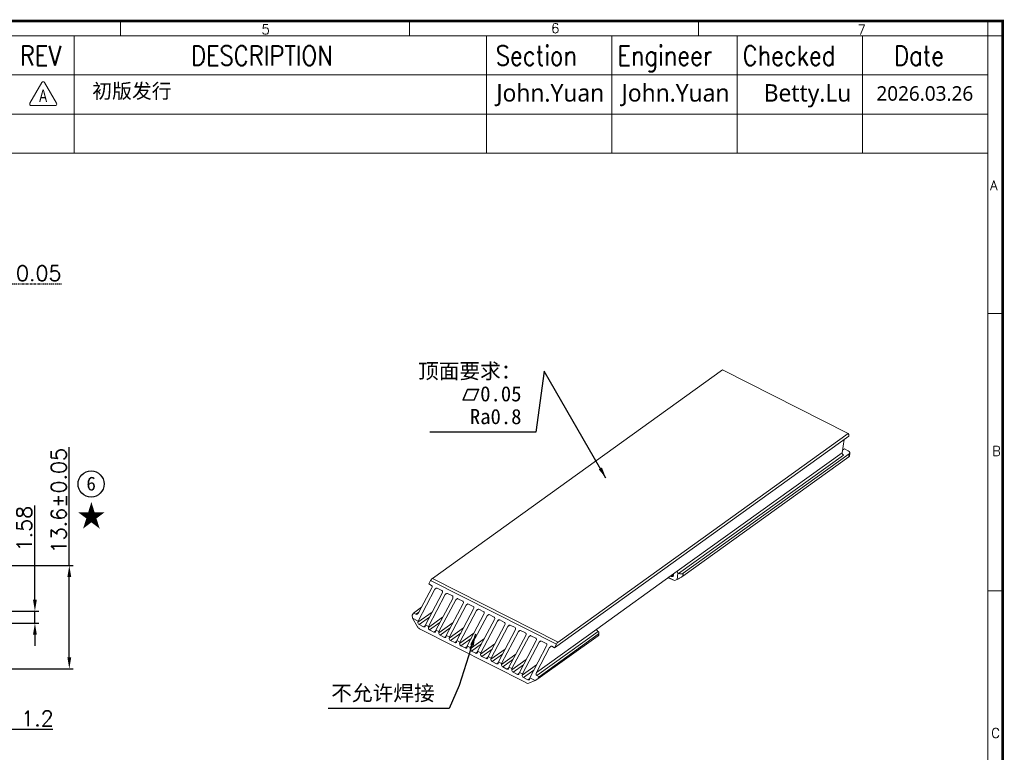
# Model space of a CAD drawing. Header units: inches. Extents: x 21485 to 22073, y -4353 to -4163.
# Tile 11 of 11: x 21943 to 22073, y -4259 to -4163. Entities that reach past the tile are written whole.
import ezdxf

# ---------------------------------------------------------------- set-up
doc = ezdxf.new("R2010")
doc.units = ezdxf.units.IN
doc.header["$LTSCALE"] = 0.64311
doc.header["$MEASUREMENT"] = 0
doc.header["$PDMODE"] = 3
doc.header["$PDSIZE"] = 0.3125
doc.linetypes.add('CENTER', pattern=[0.6, 0.375, -0.075, 0.075, -0.075])
doc.layers.get('0').update_dxf_attribs({"linetype": 'CONTINUOUS'})
doc.layers.get('Defpoints').update_dxf_attribs({"linetype": 'CONTINUOUS'})
doc.layers.add('1', color=7, linetype='CONTINUOUS', true_color=0xffffff)
doc.layers.add('TEXT', color=4, linetype='CONTINUOUS', lineweight=0)
doc.layers.add('图框', color=3, linetype='CONTINUOUS')
doc.styles.add('ITALICT', font='COMPLEX')
doc.styles.add('Romanswenzi', font='arial.ttf', dxfattribs={"width": 0.7})
doc.styles.get("Standard").update_dxf_attribs({"font": 'txt.shx'})
doc.styles.add('TEXTSTYLE_2', font='txt')
doc.styles.add('宋体', font='txt')
doc.dimstyles.new('AVC 1.5', dxfattribs={"dimtxt": 2, "dimasz": 1.5, "dimexe": 0.5, "dimexo": 0, "dimgap": 0.39, "dimtad": 1, "dimdsep": 46, "dimtxsty": 'Standard', "dimcen": 0, "dimclrd": 2, "dimclre": 2, "dimclrt": 2, "dimadec": 1, "dimazin": 0, "dimtfac": 1, "dimtmove": 0, "dimatfit": 3, "dimfxl": 0, "dimtolj": 1, "dimtzin": 0, "dimarcsym": 0})

# ---------------------------------------------------------------- blocks, each defined once
blk = doc.blocks.new('2')
at = {"layer": '图框', "color": 4, "lineweight": 0}
for p, q in [((7.76, 9.23), (3.89, 2.54)), ((12.48, 2.54), (8.62, 9.23)), ((4.33, 1.79), (12.05, 1.79))]:
    blk.add_line(p, q, dxfattribs=at)
for centre, start, end in [((8.19, 8.98), 30, 150), ((4.33, 2.29), 150, 270), ((12.05, 2.29), 270, 30)]:
    blk.add_arc(centre, 0.5, start, end, dxfattribs=at)
at = {"layer": '图框', "color": 4, "lineweight": 0, "insert": (8.14, 4.91), "char_height": 4, "width": 16.0157, "attachment_point": 5, "style": 'Romanswenzi'}
blk.add_mtext('A', dxfattribs=at)
blk = doc.blocks.new('*D85')
at = {"color": 2, "linetype": 'CENTER', "lineweight": -2, "transparency": 16777216}
for p, q in [((21937.89, -4197.53), (21936.39, -4197.53)), ((21939.39, -4197.87), (21939.39, -4197.03)), ((21939.39, -4197.53), (21939.44, -4197.53)), ((21939.44, -4197.87), (21939.44, -4197.03)), ((21940.94, -4197.53), (21948.93, -4197.53))]:
    blk.add_line(p, q, dxfattribs=at)
at = {"color": 2, "linetype": 'CENTER', "transparency": 16777216}
for points in [[(21937.89, -4197.28), (21937.89, -4197.78), (21939.39, -4197.53)], [(21940.94, -4197.28), (21940.94, -4197.78), (21939.44, -4197.53)]]:
    blk.add_solid(points, dxfattribs=at)
at = {"layer": 'Defpoints', "color": 0, "linetype": 'CENTER', "transparency": 16777216}
for p in [(21939.39, -4197.53), (21939.39, -4197.87), (21939.44, -4197.87)]:
    blk.add_point(p, dxfattribs=at)
at = {"color": 2, "linetype": 'CENTER', "transparency": 16777216, "insert": (21945.88, -4196.14), "char_height": 2, "attachment_point": 5}
blk.add_mtext('\\A1;0.05', dxfattribs=at)
blk = doc.blocks.new('*D107')
at = {"color": 2, "lineweight": -2, "transparency": 16777216}
for p, q in [((21949.9, -4234.7), (21949.9, -4219.08)), ((21939.39, -4234.7), (21950.4, -4234.7)), ((21949.9, -4246.8), (21949.9, -4236.2)), ((21939.39, -4248.3), (21950.4, -4248.3))]:
    blk.add_line(p, q, dxfattribs=at)
at = {"color": 2, "transparency": 16777216}
for points in [[(21949.65, -4236.2), (21950.15, -4236.2), (21949.9, -4234.7)], [(21949.65, -4246.8), (21950.15, -4246.8), (21949.9, -4248.3)]]:
    blk.add_solid(points, dxfattribs=at)
at = {"layer": 'Defpoints', "color": 0, "transparency": 16777216}
for p in [(21939.39, -4234.7), (21939.39, -4248.3), (21949.9, -4248.3)]:
    blk.add_point(p, dxfattribs=at)
at = {"color": 2, "transparency": 16777216, "insert": (21948.51, -4226.14), "char_height": 2, "attachment_point": 5, "rotation": 90}
blk.add_mtext('\\A1;13.6%%P0.05', dxfattribs=at)
blk = doc.blocks.new('*D115')
at = {"color": 2, "lineweight": -2, "transparency": 16777216}
for p, q in [((21939.44, -4248.3), (21939.44, -4256.75)), ((21940.64, -4251.24), (21940.64, -4256.75)), ((21937.94, -4256.25), (21936.44, -4256.25)), ((21939.44, -4256.25), (21940.64, -4256.25)), ((21942.14, -4256.25), (21947.75, -4256.25))]:
    blk.add_line(p, q, dxfattribs=at)
at = {"color": 2, "transparency": 16777216}
for points in [[(21937.94, -4256), (21937.94, -4256.5), (21939.44, -4256.25)], [(21942.14, -4256), (21942.14, -4256.5), (21940.64, -4256.25)]]:
    blk.add_solid(points, dxfattribs=at)
at = {"layer": 'Defpoints', "color": 0, "transparency": 16777216}
for p in [(21939.44, -4248.3), (21940.64, -4251.24), (21940.64, -4256.25)]:
    blk.add_point(p, dxfattribs=at)
at = {"color": 2, "transparency": 16777216, "insert": (21945.69, -4254.86), "char_height": 2, "attachment_point": 5}
blk.add_mtext('\\A1;1.2', dxfattribs=at)
blk = doc.blocks.new('*D148')
at = {"color": 2, "lineweight": -2, "transparency": 16777216}
for p, q in [((21945.37, -4239.21), (21945.37, -4226.77)), ((21937.49, -4240.71), (21945.87, -4240.71)), ((21945.37, -4242.29), (21945.37, -4240.71)), ((21937.49, -4242.29), (21945.87, -4242.29)), ((21945.37, -4243.79), (21945.37, -4245.29))]:
    blk.add_line(p, q, dxfattribs=at)
at = {"color": 2, "transparency": 16777216}
for points in [[(21945.12, -4239.21), (21945.62, -4239.21), (21945.37, -4240.71)], [(21945.12, -4243.79), (21945.62, -4243.79), (21945.37, -4242.29)]]:
    blk.add_solid(points, dxfattribs=at)
at = {"layer": 'Defpoints', "color": 0, "transparency": 16777216}
for p in [(21937.49, -4240.71), (21937.49, -4242.29), (21945.37, -4242.29)]:
    blk.add_point(p, dxfattribs=at)
at = {"color": 2, "transparency": 16777216, "insert": (21943.98, -4229.82), "char_height": 2, "attachment_point": 5, "rotation": 90}
blk.add_mtext('\\A1;1.58', dxfattribs=at)

msp = doc.modelspace()

# ---------------------------------------------------------------- linework, layer by layer
at = {"color": 3, "linetype": 'Continuous'}
msp.add_circle((21952.7718, -4223.9387), 1.7207, dxfattribs=at)
at = {"layer": '1', "color": 0, "linetype": 'ByBlock', "lineweight": 18}
for p, q in [((21997.76, -4236.3842), (22035.9742, -4208.8987)), ((22035.9742, -4208.8987), (22052.5418, -4217.2994)), ((22052.5418, -4217.2994), (22014.3276, -4244.785)), ((22052.6575, -4217.3988), (22052.5418, -4217.2994)), ((22052.6233, -4217.6425), (22052.6575, -4217.3988)), ((22013.8544, -4245.5269), (22052.6233, -4217.6425)), ((22051.7634, -4219.8166), (22052.0064, -4218.0862)), ((22051.7634, -4219.8166), (22030.0279, -4235.4498)), ((22030.2087, -4235.7503), (22051.9371, -4220.1222)), ((22052.6851, -4219.9711), (22030.8055, -4235.708)), ((22051.8123, -4219.4679), (22052.0513, -4219.2961)), ((22052.0513, -4219.2961), (22052.569, -4219.5586)), ((22052.6851, -4219.9711), (22052.6281, -4220.3772)), ((22052.7107, -4220.2992), (22052.7758, -4219.8355)), ((22030.7485, -4236.1141), (22052.6281, -4220.3772)), ((22019.4168, -4243.0818), (22030.0279, -4235.4498)), ((22030.1156, -4235.6896), (22029.9986, -4236.5225)), ((22030.7485, -4236.1141), (22030.8055, -4235.708)), ((21997.2869, -4237.1261), (21997.5248, -4236.6766)), ((21997.5248, -4236.6766), (22014.0924, -4245.0774)), ((22014.3276, -4244.785), (21997.76, -4236.3842)), ((22028.9672, -4236.3366), (22028.8887, -4236.2692)), ((22028.8928, -4236.2663), (22029.6756, -4236.6632)), ((22028.9672, -4236.3366), (22029.4388, -4236.5757)), ((22029.2844, -4236.1168), (22029.1765, -4236.0621)), ((22029.5254, -4235.9434), (22029.2844, -4236.1168)), ((22029.5151, -4236.0163), (22029.546, -4235.7964)), ((22029.657, -4236.6625), (22029.6756, -4236.6632)), ((22029.6756, -4236.6632), (22029.9986, -4236.5225)), ((21998.0843, -4237.8295), (21995.8689, -4242.0151)), ((21995.9325, -4240.9257), (21997.6798, -4237.6244)), ((21996.8397, -4242.5073), (21999.055, -4238.3218)), ((21997.2869, -4237.1261), (21997.6428, -4237.3066)), ((21998.0843, -4237.8295), (21998.3175, -4237.6618)), ((21998.3709, -4237.6758), (21999.0181, -4238.0039)), ((21999.4595, -4238.5269), (21999.6927, -4238.3591)), ((21999.4595, -4238.5269), (21997.2441, -4242.7124)), ((21998.2149, -4243.2047), (22000.4303, -4239.0191)), ((22000.8348, -4239.2242), (21998.6194, -4243.4098)), ((21999.7461, -4238.3731), (22000.3933, -4238.7012)), ((22000.8348, -4239.2242), (22001.068, -4239.0564)), ((22001.1214, -4239.0704), (22001.7685, -4239.3986)), ((21995.1027, -4241.2527), (21995.2587, -4240.958)), ((21995.2587, -4240.958), (21996.3191, -4240.1953)), ((21995.5742, -4241.118), (21995.2587, -4240.958)), ((21995.9884, -4240.82), (21995.5742, -4241.118)), ((21997.7324, -4240.8209), (21995.8461, -4242.1776)), ((21999.5901, -4243.902), (22001.8055, -4239.7164)), ((22002.21, -4239.9215), (21999.9946, -4244.1071)), ((22000.9654, -4244.5993), (22003.1808, -4240.4138)), ((22003.5852, -4240.6188), (22001.3699, -4244.8044)), ((22002.21, -4239.9215), (22002.4432, -4239.7538)), ((22002.4966, -4239.7678), (22003.1438, -4240.0959)), ((22003.5852, -4240.6188), (22003.8185, -4240.4511)), ((22003.8718, -4240.4651), (22004.519, -4240.7932)), ((21995.1027, -4241.2527), (21995.1489, -4241.65)), ((21995.1489, -4241.65), (21995.7768, -4242.7546)), ((21995.1489, -4241.65), (21995.8689, -4242.0151)), ((21995.8689, -4242.0151), (21995.8461, -4242.1776)), ((21996.0198, -4242.4832), (21997.3643, -4241.5161)), ((21999.1079, -4241.518), (21997.2213, -4242.8749)), ((21997.3951, -4243.1805), (21998.7396, -4242.2134)), ((22000.4832, -4242.2153), (21998.5966, -4243.5722)), ((22002.3406, -4245.2967), (22004.556, -4241.1111)), ((22004.9605, -4241.3162), (22002.7451, -4245.5018)), ((22003.7159, -4245.994), (22005.9312, -4241.8084)), ((22006.3357, -4242.0135), (22004.1203, -4246.1991)), ((22004.9605, -4241.3162), (22005.1937, -4241.1484)), ((22005.2471, -4241.1624), (22005.8942, -4241.4906)), ((22006.3357, -4242.0135), (22006.5689, -4241.8458)), ((22006.6223, -4241.8597), (22007.2695, -4242.1879)), ((21996.0198, -4242.4832), (21996.5861, -4242.7703)), ((21996.0461, -4243.0185), (22010.1753, -4250.1829)), ((21996.8271, -4242.597), (21996.5861, -4242.7703)), ((21996.8169, -4242.6698), (21996.8397, -4242.5073)), ((21996.8397, -4242.5073), (21997.2441, -4242.7124)), ((21997.2441, -4242.7124), (21997.2213, -4242.8749)), ((21997.9613, -4243.4676), (21997.3951, -4243.1805)), ((21998.2024, -4243.2942), (21997.9613, -4243.4676)), ((21998.1921, -4243.3671), (21998.2149, -4243.2047)), ((21998.2149, -4243.2047), (21998.6194, -4243.4098)), ((21998.6194, -4243.4098), (21998.5966, -4243.5722)), ((21998.7703, -4243.8778), (22000.1153, -4242.9104)), ((22001.8584, -4242.9126), (21999.9718, -4244.2695)), ((22005.0911, -4246.6913), (22007.3065, -4242.5057)), ((22007.7109, -4242.7108), (22005.4956, -4246.8964)), ((22006.4663, -4247.3886), (22008.6817, -4243.2031)), ((22009.0862, -4243.4082), (22006.8708, -4247.5937)), ((22007.7109, -4242.7108), (22007.9442, -4242.5431)), ((22007.9976, -4242.5571), (22008.6447, -4242.8852)), ((22009.0862, -4243.4082), (22009.3194, -4243.2404)), ((22009.3728, -4243.2544), (22010.02, -4243.5826)), ((22019.4168, -4243.0818), (22011.4646, -4248.8015)), ((22011.5108, -4249.1988), (22019.5835, -4243.3925)), ((21998.7703, -4243.8778), (21999.3366, -4244.165)), ((21999.5781, -4243.9912), (21999.3366, -4244.165)), ((21999.5673, -4244.0644), (21999.5901, -4243.902)), ((21999.5901, -4243.902), (21999.9946, -4244.1071)), ((21999.9946, -4244.1071), (21999.9718, -4244.2695)), ((22000.1455, -4244.5751), (22001.4906, -4243.6077)), ((22000.1455, -4244.5751), (22000.7118, -4244.8623)), ((22000.9534, -4244.6886), (22000.7118, -4244.8623)), ((22000.9426, -4244.7618), (22000.9654, -4244.5993)), ((22000.9654, -4244.5993), (22001.3699, -4244.8044)), ((22003.2336, -4243.6099), (22001.347, -4244.9669)), ((22001.3699, -4244.8044), (22001.347, -4244.9669)), ((22001.5208, -4245.2725), (22002.8658, -4244.3051)), ((22004.6089, -4244.3073), (22002.7223, -4245.6642)), ((22007.8416, -4248.086), (22010.0569, -4243.9004)), ((22010.4614, -4244.1055), (22008.246, -4248.2911)), ((22009.2168, -4248.7833), (22011.4322, -4244.5977)), ((22011.8367, -4244.8028), (22009.6213, -4248.9884)), ((22010.4614, -4244.1055), (22010.6946, -4243.9377)), ((22010.748, -4243.9517), (22011.3952, -4244.2799)), ((22011.6703, -4249.6535), (22019.5892, -4243.9578)), ((22019.6177, -4243.7548), (22011.8263, -4249.3587)), ((22011.8367, -4244.8028), (22012.0699, -4244.6351)), ((22012.1233, -4244.6491), (22012.7704, -4244.9772)), ((22019.6177, -4243.7548), (22019.5892, -4243.9578)), ((22019.6718, -4243.8799), (22019.7084, -4243.6192)), ((22001.5208, -4245.2725), (22002.0871, -4245.5596)), ((22002.3286, -4245.3859), (22002.0871, -4245.5596)), ((22002.3178, -4245.4591), (22002.3406, -4245.2967)), ((22002.3406, -4245.2967), (22002.7451, -4245.5018)), ((22002.7451, -4245.5018), (22002.7223, -4245.6642)), ((22002.896, -4245.9698), (22004.241, -4245.0024)), ((22002.896, -4245.9698), (22003.4623, -4246.2569)), ((22003.7038, -4246.0832), (22003.4623, -4246.2569)), ((22003.693, -4246.1564), (22003.7159, -4245.994)), ((22003.7159, -4245.994), (22004.1203, -4246.1991)), ((22005.9841, -4245.0046), (22004.0975, -4246.3615)), ((22004.2713, -4246.6671), (22005.6163, -4245.6997)), ((22007.3594, -4245.7019), (22005.4728, -4247.0589)), ((22010.592, -4249.4806), (22012.8074, -4245.2951)), ((22013.2119, -4245.5002), (22011.4646, -4248.8015)), ((22013.2119, -4245.5002), (22013.4451, -4245.3324)), ((22013.4985, -4245.3464), (22013.8544, -4245.5269)), ((22014.0924, -4245.0774), (22013.8544, -4245.5269)), ((22004.1203, -4246.1991), (22004.0975, -4246.3615)), ((22004.2713, -4246.6671), (22004.8375, -4246.9543)), ((22005.0791, -4246.7805), (22004.8375, -4246.9543)), ((22005.0683, -4246.8538), (22005.0911, -4246.6913)), ((22005.0911, -4246.6913), (22005.4956, -4246.8964)), ((22005.4956, -4246.8964), (22005.4728, -4247.0589)), ((22005.6465, -4247.3645), (22006.9915, -4246.3971)), ((22005.6465, -4247.3645), (22006.2128, -4247.6516)), ((22006.4435, -4247.5511), (22006.4663, -4247.3886)), ((22006.4663, -4247.3886), (22006.8708, -4247.5937)), ((22008.7346, -4246.3993), (22006.848, -4247.7562)), ((22007.0217, -4248.0618), (22008.3668, -4247.0944)), ((22010.1098, -4247.0966), (22008.2232, -4248.4535)), ((22006.4543, -4247.4779), (22006.2128, -4247.6516)), ((22006.8708, -4247.5937), (22006.848, -4247.7562)), ((22007.0217, -4248.0618), (22007.588, -4248.3489)), ((22007.8295, -4248.1752), (22007.588, -4248.3489)), ((22007.8188, -4248.2484), (22007.8416, -4248.086)), ((22007.8416, -4248.086), (22008.246, -4248.2911)), ((22008.246, -4248.2911), (22008.2232, -4248.4535)), ((22008.397, -4248.7591), (22009.7415, -4247.7921)), ((22011.4846, -4247.7942), (22009.5985, -4249.1508)), ((22009.7722, -4249.4564), (22011.1168, -4248.4894)), ((22008.9632, -4249.0463), (22008.397, -4248.7591)), ((22009.2043, -4248.8729), (22008.9632, -4249.0463)), ((22009.194, -4248.9457), (22009.2168, -4248.7833)), ((22009.2168, -4248.7833), (22009.6213, -4248.9884)), ((22009.6213, -4248.9884), (22009.5985, -4249.1508)), ((22010.3385, -4249.7436), (22009.7722, -4249.4564)), ((22010.5795, -4249.5702), (22010.3385, -4249.7436)), ((22010.478, -4250.209), (22011.312, -4249.8457)), ((22010.5692, -4249.6431), (22010.592, -4249.4806)), ((22010.592, -4249.4806), (22011.312, -4249.8457)), ((22011.312, -4249.8457), (22011.6703, -4249.6535)), ((22011.8263, -4249.3587), (22011.5108, -4249.1988)), ((22011.8263, -4249.3587), (22011.6703, -4249.6535))]:
    msp.add_line(p, q, dxfattribs=at)
for centre, major_axis, ratio, start_param, end_param in [((22051.9656, -4219.9191), (0.146, -0.203), 0.70383451, 3.77610529, 5.34690162), ((22052.2806, -4219.766), (-0.4951, 0.0695), 0.57209923, 2.60243562, 4.17323195), ((22052.1666, -4220.5782), (-0.5434, -0.2836), 0.1004688, 2.53075588, 3.06993745), ((22030.2302, -4235.5523), (-0.146, 0.203), 0.70383451, 0.63451264, 1.74971029), ((22030.401, -4235.5029), (-0.4951, 0.0695), 0.57209923, 1.25345376, 2.60243562), ((21997.703, -4236.7903), (-0.2261, -0.4459), 0.42109317, 3.82410917, 4.67079644), ((22028.5635, -4236.6269), (-0.6932, 0.0973), 0.57209923, 4.17323195, 4.35262108), ((22029.3129, -4235.9137), (-0.146, 0.203), 0.70383451, 2.20530896, 3.77610529), ((22029.2074, -4236.377), (0.4649, -0.2808), 0.11164326, 5.29922382, 6.08462198), ((22030.287, -4236.3151), (-0.5434, -0.2836), 0.1004688, 0.95995955, 2.53075588), ((21997.518, -4237.5424), (-0.1284, -0.2339), 0.67963764, 1.5929378, 3.16373412), ((21998.2461, -4237.9116), (-0.1284, -0.2339), 0.67963764, 3.16373412, 4.73453045), ((21998.8932, -4238.2397), (-0.1284, -0.2339), 0.67963764, 1.5929378, 3.16373412), ((21999.6213, -4238.6089), (-0.1284, -0.2339), 0.67963764, 3.16373412, 4.73453045), ((22000.2685, -4238.9371), (-0.1284, -0.2339), 0.67963764, 1.5929378, 3.16373412), ((22000.9966, -4239.3062), (-0.1284, -0.2339), 0.67963764, 3.16373412, 4.73453045), ((22001.6437, -4239.6344), (-0.1284, -0.2339), 0.67963764, 1.5929378, 3.16373412), ((21995.7302, -4240.8232), (-0.1605, -0.2924), 0.67963764, 0.02214147, 1.5929378), ((22002.3718, -4240.0036), (-0.1284, -0.2339), 0.67963764, 3.16373412, 4.73453045), ((22003.019, -4240.3317), (-0.1284, -0.2339), 0.67963764, 1.5929378, 3.16373412), ((22003.747, -4240.7009), (-0.1284, -0.2339), 0.67963764, 3.16373412, 4.73453045), ((22004.3942, -4241.029), (-0.1284, -0.2339), 0.67963764, 1.5929378, 3.16373412), ((21996.0483, -4242.2801), (-0.146, 0.203), 0.70383451, 0.63451264, 2.20530896), ((22005.1223, -4241.3982), (-0.1284, -0.2339), 0.67963764, 3.16373412, 4.73453045), ((22005.7694, -4241.7264), (-0.1284, -0.2339), 0.67963764, 1.5929378, 3.16373412), ((22006.4975, -4242.0955), (-0.1284, -0.2339), 0.67963764, 3.16373412, 4.73453045), ((22007.1447, -4242.4237), (-0.1284, -0.2339), 0.67963764, 1.5929378, 3.16373412), ((21996.1032, -4242.6124), (0.292, -0.4059), 0.70383451, 4.56150345, 5.34690162), ((21996.6146, -4242.5672), (-0.146, 0.203), 0.70383451, 2.20530896, 3.77610529), ((21997.4236, -4242.9774), (-0.146, 0.203), 0.70383451, 0.63451264, 2.20530896), ((21997.9899, -4243.2646), (-0.146, 0.203), 0.70383451, 2.20530896, 3.77610529), ((22007.8727, -4242.7929), (-0.1284, -0.2339), 0.67963764, 3.16373412, 4.73453045), ((22008.5199, -4243.121), (-0.1284, -0.2339), 0.67963764, 1.5929378, 3.16373412), ((22009.248, -4243.4902), (-0.1284, -0.2339), 0.67963764, 3.16373412, 4.73453045), ((22019.6191, -4243.1843), (0.146, -0.203), 0.70383451, 3.77610529, 4.89130294), ((22019.2132, -4243.5497), (-0.4951, 0.0695), 0.57209923, 2.60243562, 3.95141748), ((21998.7988, -4243.6748), (-0.146, 0.203), 0.70383451, 0.63451264, 2.20530896), ((21999.3651, -4243.9619), (-0.146, 0.203), 0.70383451, 2.20530896, 3.77610529), ((22000.1741, -4244.3721), (-0.146, 0.203), 0.70383451, 0.63451264, 2.20530896), ((22000.7403, -4244.6592), (-0.146, 0.203), 0.70383451, 2.20530896, 3.77610529), ((22009.8952, -4243.8184), (-0.1284, -0.2339), 0.67963764, 1.5929378, 3.16373412), ((22010.6232, -4244.1875), (-0.1284, -0.2339), 0.67963764, 3.16373412, 4.73453045), ((22011.2704, -4244.5157), (-0.1284, -0.2339), 0.67963764, 1.5929378, 3.16373412), ((22011.9985, -4244.8849), (-0.1284, -0.2339), 0.67963764, 3.16373412, 4.73453045), ((22014.2706, -4245.1911), (0.2261, 0.4459), 0.42109317, 0.68251652, 1.52920379), ((22019.1277, -4244.1588), (-0.5434, -0.2836), 0.1004688, 2.53075588, 3.06993745), ((22001.5493, -4245.0694), (-0.146, 0.203), 0.70383451, 0.63451264, 2.20530896), ((22002.1156, -4245.3566), (-0.146, 0.203), 0.70383451, 2.20530896, 3.77610529), ((22002.9245, -4245.7667), (-0.146, 0.203), 0.70383451, 0.63451264, 2.20530896), ((22003.4908, -4246.0539), (-0.146, 0.203), 0.70383451, 2.20530896, 3.77610529), ((22012.6456, -4245.213), (-0.1284, -0.2339), 0.67963764, 1.5929378, 3.16373412), ((22013.3737, -4245.5822), (-0.1284, -0.2339), 0.67963764, 3.16373412, 4.73453045), ((22004.2998, -4246.4641), (-0.146, 0.203), 0.70383451, 0.63451264, 2.20530896), ((22004.866, -4246.7512), (-0.146, 0.203), 0.70383451, 2.20530896, 3.77610529), ((22005.675, -4247.1614), (-0.146, 0.203), 0.70383451, 0.63451264, 2.20530896), ((22006.2413, -4247.4485), (-0.146, 0.203), 0.70383451, 2.20530896, 3.77610529), ((22007.0502, -4247.8587), (-0.146, 0.203), 0.70383451, 0.63451264, 2.20530896), ((22007.6165, -4248.1459), (-0.146, 0.203), 0.70383451, 2.20530896, 3.77610529), ((22008.4255, -4248.5561), (-0.146, 0.203), 0.70383451, 0.63451264, 2.20530896), ((22008.9918, -4248.8432), (-0.146, 0.203), 0.70383451, 2.20530896, 3.77610529), ((22009.8007, -4249.2534), (-0.146, 0.203), 0.70383451, 0.63451264, 2.20530896), ((22010.367, -4249.5405), (-0.146, 0.203), 0.70383451, 2.20530896, 3.77610529), ((22011.6668, -4248.904), (-0.1605, -0.2924), 0.67963764, 4.73453045, 6.30532678), ((22010.2323, -4249.7768), (0.292, -0.4059), 0.70383451, 5.34690162, 6.13229978)]:
    msp.add_ellipse(centre, major_axis=major_axis, ratio=ratio, start_param=start_param, end_param=end_param, dxfattribs=at)
for points in [[(22030.1156, -4235.6896), (22030.1286, -4235.7035), (22030.1429, -4235.7157), (22030.1663, -4235.731), (22030.1745, -4235.7356), (22030.1913, -4235.7438), (22030.1999, -4235.7473), (22030.2087, -4235.7503)], [(22019.5835, -4243.3925), (22019.5707, -4243.383), (22019.5577, -4243.3724), (22019.5377, -4243.3546), (22019.531, -4243.3483), (22019.5176, -4243.3353), (22019.511, -4243.3286), (22019.5045, -4243.3216)]]:
    msp.add_open_spline(points, degree=3, knots=[0, 0, 0, 0, 0.5, 0.5, 0.75, 0.75, 1, 1, 1, 1], dxfattribs=at)
at = {"layer": '图框', "color": 4, "lineweight": 0}
for p, q in [((21956.6394, -4162.871), (21956.6394, -4164.8387)), ((21994.7409, -4162.871), (21994.7409, -4164.8387)), ((22032.8425, -4162.871), (22032.8425, -4164.8387)), ((22070.9441, -4162.871), (22070.9441, -4349.8043)), ((21802.2678, -4164.8387), (22072.9118, -4164.8387)), ((22070.9441, -4164.8387), (21804.2355, -4164.8387)), ((21950.5316, -4180.3193), (21950.5316, -4164.8387)), ((22004.8939, -4180.3193), (22004.8939, -4164.8387)), ((22021.4064, -4180.3193), (22021.4064, -4164.8387)), ((22037.919, -4180.3193), (22037.919, -4164.8387)), ((22054.4316, -4180.3193), (22054.4316, -4164.8387)), ((22070.9441, -4347.8366), (22070.9441, -4164.8387)), ((22070.9441, -4169.9989), (21942.2753, -4169.9989)), ((22070.9441, -4175.1591), (21942.2753, -4175.1591)), ((22070.9441, -4180.3193), (21942.2753, -4180.3193)), ((22070.9441, -4201.4383), (22072.9118, -4201.4383)), ((22070.9441, -4238.0379), (22072.9118, -4238.0379))]:
    msp.add_line(p, q, dxfattribs=at)
at = {"layer": '图框', "color": 4, "lineweight": 0, "const_width": 0.328}
msp.add_lwpolyline([(21802.2678, -4162.871), (22072.9118, -4162.871), (22072.9118, -4349.8043), (21802.2678, -4349.8043)], close=True, dxfattribs=at)

# ---------------------------------------------------------------- block references
at = {"layer": 'TEXT', "xscale": 0.4095384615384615, "yscale": 0.4095384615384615, "zscale": 0.4095384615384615}
msp.add_blockref('2', (21943.1177, -4174.7679), dxfattribs=at)

# ---------------------------------------------------------------- texts
at = {"attachment_point": 1, "style": '宋体'}
for s, width, insert, char_height in [('{\\C4;初版发行}', 54.362263, (21952.9208, -4171.1559), 1.91664), ('{\\fMicrosoft YaHei Light|b0|i0|c134|p34;\\C4;John.Yuan}', 16.51256, (22006.1868, -4171.2098), 2.299968), ('{\\fMicrosoft YaHei Light|b0|i0|c134|p34;\\C4;John.Yuan}', 16.51256, (22022.6994, -4171.2098), 2.299968), ('\\pi6.19611;{\\fMicrosoft YaHei Light|b0|i0|c134|p34;\\C4;Betty.Lu}', 16.51256, (22035.2315, -4171.2098), 2.299968), ('\\pi4.26289;{\\fMicrosoft YaHei Light|b0|i0|c134|p34;\\C4;2026.03.26}', 16.51256, (22052.0122, -4171.4798), 1.91664)]:
    msp.add_mtext_dynamic_manual_height_columns(s, width=width, gutter_width=15.972, heights=[0], dxfattribs=dict(at, insert=insert, char_height=char_height))
at = {"color": 2, "linetype": 'Continuous', "char_height": 2, "attachment_point": 3, "line_spacing_factor": 0.9}
for s, insert, width in [('顶面要求：\\P\\fgdt;{\\fgdt;c}\\ftxt;0.05\\PRa0.8', (22009.4985, -4208.0438), 16.975), ('{\\fSimSun|b0|i0|c134|p2;不允许焊接}', (21998.0583, -4250.5033), 28.8)]:
    msp.add_mtext(s, dxfattribs=dict(at, insert=insert, width=width))
at = {"color": 3, "linetype": 'Continuous', "insert": (21952.1577, -4222.969), "char_height": 1.8298, "width": 1.82977, "attachment_point": 1, "style": 'TEXTSTYLE_2'}
msp.add_mtext('6', dxfattribs=at)
at = {"color": 7, "linetype": 'Continuous', "insert": (21950.9379, -4226.6855), "char_height": 2.88, "width": 4.32, "attachment_point": 1, "line_spacing_factor": 0.9, "style": 'TEXTSTYLE_2'}
msp.add_mtext('★', dxfattribs=at)
at = {"layer": '图框', "color": 4, "lineweight": 0, "style": 'ITALICT'}
for s, p in [('5', (21975.2408, -4164.6367)), ('6', (22013.3921, -4164.4797)), ('7', (22053.7843, -4164.6494)), ('A', (22071.2661, -4185.1849)), ('B', (22071.5382, -4220.234)), ('C', (22071.407, -4257.4112))]:
    msp.add_text(s, height=1.2751, dxfattribs=at).set_placement(p)
at = {"layer": '图框', "color": 4, "lineweight": 0, "width": 0.85}
for s, height, p in [('REV', 2.58009, (21943.3786, -4168.729)), ('DESCRIPTION', 2.580088, (21965.9318, -4168.729)), ('Section', 2.58009, (22006.0992, -4168.729)), ('Engineer', 2.58009, (22022.129, -4168.729)), ('Checked', 2.58009, (22038.6416, -4168.729)), ('Date', 2.58009, (22058.6087, -4168.729))]:
    msp.add_text(s, height=height, dxfattribs=at).set_placement(p)

# ---------------------------------------------------------------- dimensions: what is measured, and where the dimension line sits
at = {"color": 1, "linetype": 'CENTER'}
dim = msp.add_linear_dim(base=(21939.3875, -4197.5318), p1=(21939.4375, -4197.8669), p2=(21939.3875, -4197.8697), dimstyle='AVC 1.5', dxfattribs=at)
dim.commit()
dim.dimension.update_dxf_attribs({"geometry": '*D85', "text_midpoint": (21945.8751, -4197.5318), "dimtype": 160})
dim = msp.add_linear_dim(base=(21949.9035, -4248.2964), p1=(21939.3947, -4234.6964), p2=(21939.3947, -4248.2964), angle=90, text='<>%%P0.05', dimstyle='AVC 1.5')
dim.commit()
dim.dimension.update_dxf_attribs({"geometry": '*D107', "text_midpoint": (21949.9035, -4226.1397), "dimtype": 160})
dim = msp.add_linear_dim(base=(21945.3662, -4242.2864), p1=(21937.4875, -4240.7064), p2=(21937.4875, -4242.2864), angle=90, dimstyle='AVC 1.5')
dim.commit()
dim.dimension.update_dxf_attribs({"geometry": '*D148', "text_midpoint": (21945.3662, -4229.8219), "dimtype": 160})
dim = msp.add_linear_dim(base=(21940.6375, -4256.2535), p1=(21939.4375, -4248.2964), p2=(21940.6375, -4251.2364), dimstyle='AVC 1.5')
dim.commit()
dim.dimension.update_dxf_attribs({"geometry": '*D115', "text_midpoint": (21945.6941, -4254.8635)})

# ---------------------------------------------------------------- leaders
at = {"annotation_type": 0, "has_hookline": 1, "hookline_direction": 1}
for points, text_width in [([(22020.6356, -4223.1796), (22012.4985, -4209.0438), (22011.3885, -4217.1004), (22009.8885, -4217.1004)], 12.1006), ([(22003.441, -4243.75), (22001.2753, -4250.4977), (21999.9483, -4253.5599), (21998.4483, -4253.5599)], 14.0335)]:
    msp.add_leader(points, dimstyle='AVC 1.5', dxfattribs=dict(at, text_width=text_width))

doc.saveas('drawing.dxf')
